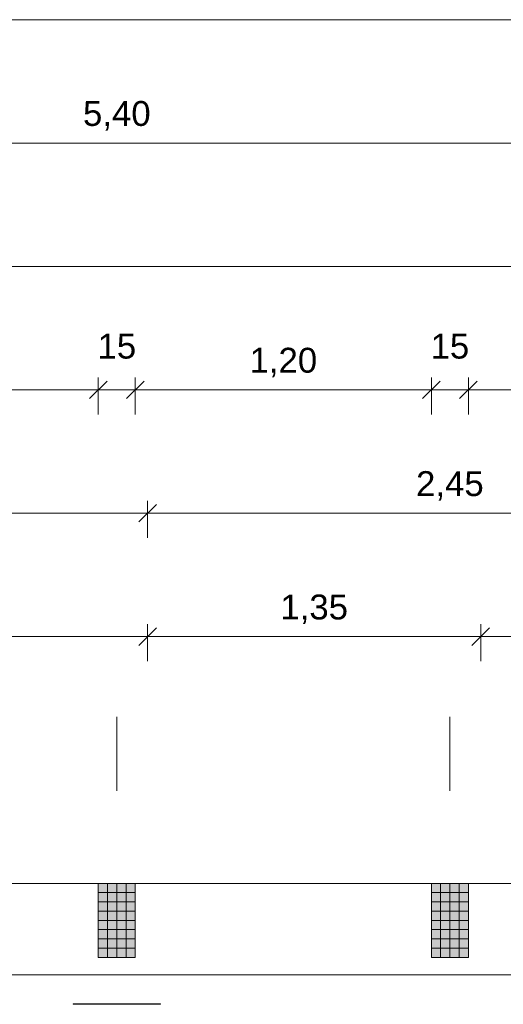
# Model space of a CAD drawing. Header units: metres. Extents: x -49 to 152, y -127 to 99.
# Tile 126 of 177: x -13.89 to -11.93, y 0.19 to 4.17. Entities that reach past the tile are written whole.
import ezdxf

# ---------------------------------------------------------------- set-up
doc = ezdxf.new("R2010")
doc.units = ezdxf.units.M
doc.header["$PDMODE"] = 1
doc.header["$PDSIZE"] = -2
doc.linetypes.add('Raster 01', pattern=[2, 1, -1])
doc.layers.get('0').update_dxf_attribs({"lineweight": 25})
for name, color, linetype, lineweight, true_color in [('014_Fassadenarbeiten-000 Aufsicht Betonfertigteile', 7, 'Continuous', 9, 0xc0c0c0), ('032_Metallarbeiten-Fenster', 7, 'Continuous', 13, 0x444444), ('AV1-Raster', 7, 'Raster 01', 9, 0xa6a6a6)]:
    doc.layers.add(name, color=color, linetype=linetype, lineweight=lineweight, true_color=true_color)
for name, color, linetype, lineweight in [('014_Fassadenarbeiten-330 Betonfertigteile vertikal', 7, 'Continuous', 9), ('_1.35m (3D)', 7, 'Continuous', 9), ('_OG 3 (2D)', 7, 'Continuous', 9), ('Bemaßung-Bemaßung', 7, 'Continuous', 9)]:
    doc.layers.add(name, color=color, linetype=linetype, lineweight=lineweight)
doc.layers.get('0').freeze()
doc.styles.add('Arial', font='arial.ttf')
doc.dimstyles.new('COE 50', dxfattribs={"dimtxt": 100.872396, "dimasz": 0.001414, "dimexe": 0.001, "dimexo": 0.01, "dimgap": 0.001, "dimtad": 1, "dimdec": 3, "dimtxsty": 'Arial', "dimblk": 'VW_SLASH-3', "dimblk1": 'VW_SLASH-3', "dimblk2": 'VW_SLASH-3', "dimcen": 0, "dimadec": 3, "dimazin": 0, "dimtfac": 0.8, "dimtdec": 3, "dimtix": 1, "dimtmove": 0, "dimatfit": 0, "dimldrblk": 'VW_SLASH-2', "dimfxl": 0.002, "dimfxlon": 1, "dimfrac": 2, "dimtolj": 1, "dimarcsym": 0})
pattern_1 = [(-90, (0, 0), (0.0375, 0), [])]
pattern_2 = [(0, (0, 0), (2e-18, -0.0375), [])]

# ---------------------------------------------------------------- blocks, each defined once
blk = doc.blocks.new('Group-4')
at = {"layer": 'AV1-Raster'}
for p, q in [((-13.5, -22.95), (-13.5, 1.35)), ((-12.15, -22.95), (-12.15, 1.35))]:
    blk.add_line(p, q, dxfattribs=at)
blk = doc.blocks.new('1.35m (3D)')
at = {"layer": 'AV1-Raster', "color": 7}
blk.add_blockref('Group-4', (0, 0), dxfattribs=at)
blk = doc.blocks.new('VW_SLASH-3')
at = {"color": 0, "linetype": 'ByBlock', "lineweight": -2, "transparency": 16777216}
blk.add_line((0, 0), (-1, 0), dxfattribs=at)
at = {"color": 0, "linetype": 'Continuous', "lineweight": 15, "transparency": 16777216, "flags": 128}
blk.add_lwpolyline([(0.5, 0.5), (-0.5, -0.5)], dxfattribs=at)
blk = doc.blocks.new('*D601')
at = {"layer": 'Bemaßung-Bemaßung', "color": 0, "lineweight": -2}
for p, q in [((-39.825, 3.075), (-39.825, 3.225)), ((0.675, 3.075), (0.675, 3.225)), ((-39.7543, 3.175), (0.6043, 3.175))]:
    blk.add_line(p, q, dxfattribs=at)
at = {"layer": 'Defpoints', "color": 0}
for p in [(0.675, 3.175), (-39.825, 0), (0.675, 0)]:
    blk.add_point(p, dxfattribs=at)
at = {"layer": 'Bemaßung-Bemaßung', "color": 0, "lineweight": -2, "xscale": 0.070693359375, "yscale": 0.070693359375, "zscale": 0.070693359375, "rotation": 180}
blk.add_blockref('VW_SLASH-3', (-39.825, 3.175), dxfattribs=at)
at = {"layer": 'Bemaßung-Bemaßung', "color": 0, "lineweight": -2, "xscale": 0.070693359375, "yscale": 0.070693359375, "zscale": 0.070693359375}
blk.add_blockref('VW_SLASH-3', (0.675, 3.175), dxfattribs=at)
at = {"layer": 'Bemaßung-Bemaßung', "color": 0, "insert": (-19.575, 3.2856), "char_height": 0.10087, "attachment_point": 5, "style": 'Arial'}
blk.add_mtext('\\A1;40,50', dxfattribs=at)
blk = doc.blocks.new('VW_SLASH-2')
at = {"color": 0, "linetype": 'ByBlock', "lineweight": -2, "transparency": 16777216}
blk.add_line((0, 0), (-1, 0), dxfattribs=at)
at = {"color": 0, "linetype": 'Continuous', "lineweight": 15, "transparency": 16777216, "flags": 128}
blk.add_lwpolyline([(0.5, 0.5), (-0.5, -0.5)], dxfattribs=at)
blk = doc.blocks.new('*D606')
at = {"layer": 'Bemaßung-Bemaßung', "color": 0, "lineweight": -2}
for p, q in [((-16.2, 3.575), (-16.2, 3.725)), ((-10.8, 3.575), (-10.8, 3.725)), ((-10.8707, 3.675), (-16.1293, 3.675))]:
    blk.add_line(p, q, dxfattribs=at)
at = {"layer": 'Defpoints', "color": 0}
for p in [(-16.2, 3.675), (-16.2, 0), (-10.8, 0)]:
    blk.add_point(p, dxfattribs=at)
at = {"layer": 'Bemaßung-Bemaßung', "color": 0, "lineweight": -2, "xscale": 0.070693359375, "yscale": 0.070693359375, "zscale": 0.070693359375, "rotation": 180}
blk.add_blockref('VW_SLASH-3', (-16.2, 3.675), dxfattribs=at)
at = {"layer": 'Bemaßung-Bemaßung', "color": 0, "lineweight": -2, "xscale": 0.070693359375, "yscale": 0.070693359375, "zscale": 0.070693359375}
blk.add_blockref('VW_SLASH-3', (-10.8, 3.675), dxfattribs=at)
at = {"layer": 'Bemaßung-Bemaßung', "color": 0, "insert": (-13.5, 3.7856), "char_height": 0.10087, "attachment_point": 5, "style": 'Arial'}
blk.add_mtext('\\A1;5,40', dxfattribs=at)
blk = doc.blocks.new('*D609')
at = {"layer": 'Bemaßung-Bemaßung', "color": 0, "lineweight": -2}
for p, q in [((-39.15, 4.075), (-39.15, 4.225)), ((0, 4.075), (0, 4.225)), ((-39.0793, 4.175), (-0.0707, 4.175))]:
    blk.add_line(p, q, dxfattribs=at)
at = {"layer": 'Defpoints', "color": 0}
for p in [(0, 4.175), (-39.15, 0), (0, 0)]:
    blk.add_point(p, dxfattribs=at)
at = {"layer": 'Bemaßung-Bemaßung', "color": 0, "lineweight": -2, "xscale": 0.070693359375, "yscale": 0.070693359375, "zscale": 0.070693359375, "rotation": 180}
blk.add_blockref('VW_SLASH-3', (-39.15, 4.175), dxfattribs=at)
at = {"layer": 'Bemaßung-Bemaßung', "color": 0, "lineweight": -2, "xscale": 0.070693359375, "yscale": 0.070693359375, "zscale": 0.070693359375}
blk.add_blockref('VW_SLASH-3', (0, 4.175), dxfattribs=at)
at = {"layer": 'Bemaßung-Bemaßung', "color": 0, "insert": (-19.575, 4.3159), "char_height": 0.15131, "attachment_point": 5, "style": 'Arial'}
blk.add_mtext('\\A1;39,15', dxfattribs=at)
blk = doc.blocks.new('*D629')
at = {"layer": 'Bemaßung-Bemaßung', "color": 0, "linetype": 'Continuous', "lineweight": -2}
for p, q in [((-12.075, 2.575), (-12.075, 2.725)), ((-10.875, 2.575), (-10.875, 2.725)), ((-12.0043, 2.675), (-10.9457, 2.675))]:
    blk.add_line(p, q, dxfattribs=at)
at = {"layer": 'Defpoints', "color": 0}
for p in [(-10.875, 2.675), (-12.075, 0.675), (-10.875, 0.675)]:
    blk.add_point(p, dxfattribs=at)
at = {"layer": 'Bemaßung-Bemaßung', "color": 0, "lineweight": -2, "xscale": 0.070693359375, "yscale": 0.070693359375, "zscale": 0.070693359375, "rotation": 180}
blk.add_blockref('VW_SLASH-3', (-12.075, 2.675), dxfattribs=at)
at = {"layer": 'Bemaßung-Bemaßung', "color": 0, "lineweight": -2, "xscale": 0.070693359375, "yscale": 0.070693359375, "zscale": 0.070693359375}
blk.add_blockref('VW_SLASH-3', (-10.875, 2.675), dxfattribs=at)
at = {"layer": 'Bemaßung-Bemaßung', "color": 0, "insert": (-11.475, 2.7856), "char_height": 0.10087, "attachment_point": 5, "style": 'Arial'}
blk.add_mtext('\\A1;1,20', dxfattribs=at)
blk = doc.blocks.new('*D630')
at = {"layer": 'Bemaßung-Bemaßung', "color": 0, "linetype": 'Continuous', "lineweight": -2}
for p, q in [((-12.225, 2.575), (-12.225, 2.725)), ((-12.075, 2.575), (-12.075, 2.725)), ((-12.2957, 2.675), (-12.3664, 2.675)), ((-12.225, 2.675), (-12.075, 2.675)), ((-12.0043, 2.675), (-11.9336, 2.675))]:
    blk.add_line(p, q, dxfattribs=at)
at = {"layer": 'Defpoints', "color": 0}
for p in [(-12.075, 2.675), (-12.225, 0.675), (-12.075, 0.675)]:
    blk.add_point(p, dxfattribs=at)
at = {"layer": 'Bemaßung-Bemaßung', "color": 0, "lineweight": -2, "xscale": 0.070693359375, "yscale": 0.070693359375, "zscale": 0.070693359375}
blk.add_blockref('VW_SLASH-3', (-12.225, 2.675), dxfattribs=at)
at = {"layer": 'Bemaßung-Bemaßung', "color": 0, "lineweight": -2, "xscale": 0.070693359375, "yscale": 0.070693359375, "zscale": 0.070693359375, "rotation": 180}
blk.add_blockref('VW_SLASH-3', (-12.075, 2.675), dxfattribs=at)
at = {"layer": 'Bemaßung-Bemaßung', "color": 0, "insert": (-12.15, 2.8515), "char_height": 0.10087, "attachment_point": 5, "style": 'Arial'}
blk.add_mtext('\\A1;15', dxfattribs=at)
blk = doc.blocks.new('*D631')
at = {"layer": 'Bemaßung-Bemaßung', "color": 0, "linetype": 'Continuous', "lineweight": -2}
for p, q in [((-13.425, 2.575), (-13.425, 2.725)), ((-12.225, 2.575), (-12.225, 2.725)), ((-13.3543, 2.675), (-12.2957, 2.675))]:
    blk.add_line(p, q, dxfattribs=at)
at = {"layer": 'Defpoints', "color": 0}
for p in [(-12.225, 2.675), (-13.425, 0.675), (-12.225, 0.675)]:
    blk.add_point(p, dxfattribs=at)
at = {"layer": 'Bemaßung-Bemaßung', "color": 0, "lineweight": -2, "xscale": 0.070693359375, "yscale": 0.070693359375, "zscale": 0.070693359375, "rotation": 180}
blk.add_blockref('VW_SLASH-3', (-13.425, 2.675), dxfattribs=at)
at = {"layer": 'Bemaßung-Bemaßung', "color": 0, "lineweight": -2, "xscale": 0.070693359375, "yscale": 0.070693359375, "zscale": 0.070693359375}
blk.add_blockref('VW_SLASH-3', (-12.225, 2.675), dxfattribs=at)
at = {"layer": 'Bemaßung-Bemaßung', "color": 0, "insert": (-12.825, 2.7856), "char_height": 0.10087, "attachment_point": 5, "style": 'Arial'}
blk.add_mtext('\\A1;1,20', dxfattribs=at)
blk = doc.blocks.new('*D632')
at = {"layer": 'Bemaßung-Bemaßung', "color": 0, "linetype": 'Continuous', "lineweight": -2}
for p, q in [((-13.575, 2.575), (-13.575, 2.725)), ((-13.425, 2.575), (-13.425, 2.725)), ((-13.6457, 2.675), (-13.7164, 2.675)), ((-13.575, 2.675), (-13.425, 2.675)), ((-13.3543, 2.675), (-13.2836, 2.675))]:
    blk.add_line(p, q, dxfattribs=at)
at = {"layer": 'Defpoints', "color": 0}
for p in [(-13.425, 2.675), (-13.575, 0.675), (-13.425, 0.675)]:
    blk.add_point(p, dxfattribs=at)
at = {"layer": 'Bemaßung-Bemaßung', "color": 0, "lineweight": -2, "xscale": 0.070693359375, "yscale": 0.070693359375, "zscale": 0.070693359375}
blk.add_blockref('VW_SLASH-3', (-13.575, 2.675), dxfattribs=at)
at = {"layer": 'Bemaßung-Bemaßung', "color": 0, "lineweight": -2, "xscale": 0.070693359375, "yscale": 0.070693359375, "zscale": 0.070693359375, "rotation": 180}
blk.add_blockref('VW_SLASH-3', (-13.425, 2.675), dxfattribs=at)
at = {"layer": 'Bemaßung-Bemaßung', "color": 0, "insert": (-13.5, 2.8515), "char_height": 0.10087, "attachment_point": 5, "style": 'Arial'}
blk.add_mtext('\\A1;15', dxfattribs=at)
blk = doc.blocks.new('*D633')
at = {"layer": 'Bemaßung-Bemaßung', "color": 0, "linetype": 'Continuous', "lineweight": -2}
for p, q in [((-16.125, 2.575), (-16.125, 2.725)), ((-13.575, 2.575), (-13.575, 2.725)), ((-16.0543, 2.675), (-13.6457, 2.675))]:
    blk.add_line(p, q, dxfattribs=at)
at = {"layer": 'Defpoints', "color": 0}
for p in [(-13.575, 2.675), (-16.125, 0.675), (-13.575, 0.675)]:
    blk.add_point(p, dxfattribs=at)
at = {"layer": 'Bemaßung-Bemaßung', "color": 0, "lineweight": -2, "xscale": 0.070693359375, "yscale": 0.070693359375, "zscale": 0.070693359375, "rotation": 180}
blk.add_blockref('VW_SLASH-3', (-16.125, 2.675), dxfattribs=at)
at = {"layer": 'Bemaßung-Bemaßung', "color": 0, "lineweight": -2, "xscale": 0.070693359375, "yscale": 0.070693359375, "zscale": 0.070693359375}
blk.add_blockref('VW_SLASH-3', (-13.575, 2.675), dxfattribs=at)
at = {"layer": 'Bemaßung-Bemaßung', "color": 0, "insert": (-14.85, 2.7856), "char_height": 0.10087, "attachment_point": 5, "style": 'Arial'}
blk.add_mtext('\\A1;2,55', dxfattribs=at)
blk = doc.blocks.new('*D675')
at = {"layer": 'Bemaßung-Bemaßung', "color": 0, "lineweight": -2}
for p, q in [((-16.075, 2.075), (-16.075, 2.225)), ((-13.375, 2.075), (-13.375, 2.225)), ((-13.4457, 2.175), (-16.0043, 2.175))]:
    blk.add_line(p, q, dxfattribs=at)
at = {"layer": 'Defpoints', "color": 0}
for p in [(-16.075, 2.175), (-16.075, -0.125), (-13.375, -0.125)]:
    blk.add_point(p, dxfattribs=at)
at = {"layer": 'Bemaßung-Bemaßung', "color": 0, "lineweight": -2, "xscale": 0.070693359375, "yscale": 0.070693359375, "zscale": 0.070693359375, "rotation": 180}
blk.add_blockref('VW_SLASH-3', (-16.075, 2.175), dxfattribs=at)
at = {"layer": 'Bemaßung-Bemaßung', "color": 0, "lineweight": -2, "xscale": 0.070693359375, "yscale": 0.070693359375, "zscale": 0.070693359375}
blk.add_blockref('VW_SLASH-3', (-13.375, 2.175), dxfattribs=at)
at = {"layer": 'Bemaßung-Bemaßung', "color": 0, "insert": (-14.725, 2.2856), "char_height": 0.10087, "attachment_point": 5, "style": 'Arial'}
blk.add_mtext('\\A1;2,70', dxfattribs=at)
blk = doc.blocks.new('*D676')
at = {"layer": 'Bemaßung-Bemaßung', "color": 0, "lineweight": -2}
for p, q in [((-13.375, 2.075), (-13.375, 2.225)), ((-10.925, 2.075), (-10.925, 2.225)), ((-10.9957, 2.175), (-13.3043, 2.175))]:
    blk.add_line(p, q, dxfattribs=at)
at = {"layer": 'Defpoints', "color": 0}
for p in [(-13.375, 2.175), (-13.375, -0.125), (-10.925, -0.125)]:
    blk.add_point(p, dxfattribs=at)
at = {"layer": 'Bemaßung-Bemaßung', "color": 0, "lineweight": -2, "xscale": 0.070693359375, "yscale": 0.070693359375, "zscale": 0.070693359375, "rotation": 180}
blk.add_blockref('VW_SLASH-3', (-13.375, 2.175), dxfattribs=at)
at = {"layer": 'Bemaßung-Bemaßung', "color": 0, "lineweight": -2, "xscale": 0.070693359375, "yscale": 0.070693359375, "zscale": 0.070693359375}
blk.add_blockref('VW_SLASH-3', (-10.925, 2.175), dxfattribs=at)
at = {"layer": 'Bemaßung-Bemaßung', "color": 0, "insert": (-12.15, 2.2856), "char_height": 0.10087, "attachment_point": 5, "style": 'Arial'}
blk.add_mtext('\\A1;2,45', dxfattribs=at)
blk = doc.blocks.new('*D775')
at = {"layer": 'Bemaßung-Bemaßung', "color": 0, "linetype": 'Continuous', "lineweight": -2}
for p, q in [((-14.975, 1.575), (-14.975, 1.725)), ((-13.375, 1.575), (-13.375, 1.725)), ((-13.4457, 1.675), (-14.9043, 1.675))]:
    blk.add_line(p, q, dxfattribs=at)
at = {"layer": 'Defpoints', "color": 0}
for p in [(-14.975, 1.675), (-13.375, -0.125), (-14.975, -3.375)]:
    blk.add_point(p, dxfattribs=at)
at = {"layer": 'Bemaßung-Bemaßung', "color": 0, "lineweight": -2, "xscale": 0.070693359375, "yscale": 0.070693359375, "zscale": 0.070693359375, "rotation": 180}
blk.add_blockref('VW_SLASH-3', (-14.975, 1.675), dxfattribs=at)
at = {"layer": 'Bemaßung-Bemaßung', "color": 0, "lineweight": -2, "xscale": 0.070693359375, "yscale": 0.070693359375, "zscale": 0.070693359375}
blk.add_blockref('VW_SLASH-3', (-13.375, 1.675), dxfattribs=at)
at = {"layer": 'Bemaßung-Bemaßung', "color": 0, "insert": (-14.175, 1.7856), "char_height": 0.10087, "attachment_point": 5, "style": 'Arial'}
blk.add_mtext('\\A1;1,60', dxfattribs=at)
blk = doc.blocks.new('*D776')
at = {"layer": 'Bemaßung-Bemaßung', "color": 0, "linetype": 'Continuous', "lineweight": -2}
for p, q in [((-13.375, 1.575), (-13.375, 1.725)), ((-12.025, 1.575), (-12.025, 1.725)), ((-12.0957, 1.675), (-13.3043, 1.675))]:
    blk.add_line(p, q, dxfattribs=at)
at = {"layer": 'Defpoints', "color": 0}
for p in [(-13.375, 1.675), (-13.375, -0.125), (-12.025, -3.375)]:
    blk.add_point(p, dxfattribs=at)
at = {"layer": 'Bemaßung-Bemaßung', "color": 0, "lineweight": -2, "xscale": 0.070693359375, "yscale": 0.070693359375, "zscale": 0.070693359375, "rotation": 180}
blk.add_blockref('VW_SLASH-3', (-13.375, 1.675), dxfattribs=at)
at = {"layer": 'Bemaßung-Bemaßung', "color": 0, "lineweight": -2, "xscale": 0.070693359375, "yscale": 0.070693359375, "zscale": 0.070693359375}
blk.add_blockref('VW_SLASH-3', (-12.025, 1.675), dxfattribs=at)
at = {"layer": 'Bemaßung-Bemaßung', "color": 0, "insert": (-12.7, 1.7856), "char_height": 0.10087, "attachment_point": 5, "style": 'Arial'}
blk.add_mtext('\\A1;1,35', dxfattribs=at)
blk = doc.blocks.new('*D777')
at = {"layer": 'Bemaßung-Bemaßung', "color": 0, "linetype": 'Continuous', "lineweight": -2}
for p, q in [((-12.025, 1.575), (-12.025, 1.725)), ((-10.925, 1.575), (-10.925, 1.725)), ((-10.9957, 1.675), (-11.9543, 1.675))]:
    blk.add_line(p, q, dxfattribs=at)
at = {"layer": 'Defpoints', "color": 0}
for p in [(-12.025, 1.675), (-10.925, -0.125), (-12.025, -3.375)]:
    blk.add_point(p, dxfattribs=at)
at = {"layer": 'Bemaßung-Bemaßung', "color": 0, "lineweight": -2, "xscale": 0.070693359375, "yscale": 0.070693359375, "zscale": 0.070693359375, "rotation": 180}
blk.add_blockref('VW_SLASH-3', (-12.025, 1.675), dxfattribs=at)
at = {"layer": 'Bemaßung-Bemaßung', "color": 0, "lineweight": -2, "xscale": 0.070693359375, "yscale": 0.070693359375, "zscale": 0.070693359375}
blk.add_blockref('VW_SLASH-3', (-10.925, 1.675), dxfattribs=at)
at = {"layer": 'Bemaßung-Bemaßung', "color": 0, "insert": (-11.475, 1.7856), "char_height": 0.10087, "attachment_point": 5, "style": 'Arial'}
blk.add_mtext('\\A1;1,10', dxfattribs=at)
blk = doc.blocks.new('OG 3 (2D)')
at = {"layer": '014_Fassadenarbeiten-330 Betonfertigteile vertikal', "linetype": 'Continuous', "lineweight": 0}
for points in [[(-13.575, 0.675), (-13.425, 0.675), (-13.425, 0.375), (-13.575, 0.375)], [(-12.225, 0.675), (-12.075, 0.675), (-12.075, 0.375), (-12.225, 0.375)]]:
    blk.add_hatch(color=9, dxfattribs=at).paths.add_polyline_path(points)
at = {"layer": '014_Fassadenarbeiten-330 Betonfertigteile vertikal', "linetype": 'Continuous', "lineweight": 9}
h = blk.add_hatch(dxfattribs=at)
h.set_pattern_fill('Stahlbetonfertigteil-1', color=8, style=0, pattern_type=2)
h.set_pattern_definition(pattern_1)
h.paths.add_polyline_path([(-13.575, 0.675), (-13.425, 0.675), (-13.425, 0.375), (-13.575, 0.375)])
at = {"layer": '014_Fassadenarbeiten-330 Betonfertigteile vertikal', "linetype": 'Continuous', "lineweight": 13}
h = blk.add_hatch(dxfattribs=at)
h.set_pattern_fill('Stahlbetonfertigteil', color=8, style=0, pattern_type=2)
h.set_pattern_definition(pattern_2)
h.paths.add_polyline_path([(-13.575, 0.675), (-13.425, 0.675), (-13.425, 0.375), (-13.575, 0.375)])
at = {"layer": '014_Fassadenarbeiten-330 Betonfertigteile vertikal', "linetype": 'Continuous', "lineweight": 9}
h = blk.add_hatch(dxfattribs=at)
h.set_pattern_fill('Stahlbetonfertigteil-1', color=8, style=0, pattern_type=2)
h.set_pattern_definition(pattern_1)
h.paths.add_polyline_path([(-12.225, 0.675), (-12.075, 0.675), (-12.075, 0.375), (-12.225, 0.375)])
at = {"layer": '014_Fassadenarbeiten-330 Betonfertigteile vertikal', "linetype": 'Continuous', "lineweight": 13}
h = blk.add_hatch(dxfattribs=at)
h.set_pattern_fill('Stahlbetonfertigteil', color=8, style=0, pattern_type=2)
h.set_pattern_definition(pattern_2)
h.paths.add_polyline_path([(-12.225, 0.675), (-12.075, 0.675), (-12.075, 0.375), (-12.225, 0.375)])
at = {"layer": '032_Metallarbeiten-Fenster', "linetype": 'Continuous', "lineweight": 0, "transparency": 33554687}
blk.add_hatch(color=181, dxfattribs=at).paths.add_polyline_path([(-13.3231, 0.185), (-13.6769, 0.185), (-13.6769, 0.187), (-13.3231, 0.187)])
at = {"layer": '014_Fassadenarbeiten-000 Aufsicht Betonfertigteile', "flags": 128}
blk.add_lwpolyline([(-39.455, 0.305), (0.305, 0.305), (0.675, 0.675), (-39.825, 0.675)], close=True, dxfattribs=at)
at = {"layer": '014_Fassadenarbeiten-330 Betonfertigteile vertikal', "flags": 128}
for points in [[(-13.575, 0.675), (-13.425, 0.675), (-13.425, 0.375), (-13.575, 0.375)], [(-12.225, 0.675), (-12.075, 0.675), (-12.075, 0.375), (-12.225, 0.375)]]:
    blk.add_lwpolyline(points, close=True, dxfattribs=at)
at = {"layer": '032_Metallarbeiten-Fenster', "color": 7, "linetype": 'Continuous', "lineweight": 9, "transparency": 33554687, "flags": 128}
blk.add_lwpolyline([(-13.3231, 0.185), (-13.6769, 0.185), (-13.6769, 0.187), (-13.3231, 0.187)], close=True, dxfattribs=at)
at = {"layer": 'Bemaßung-Bemaßung', "color": 1}
dim = blk.add_linear_dim(base=(0, 4.175), p1=(-39.15, 0), p2=(0, 0), text='39,15', dimstyle='COE 50', override={"dimtxt": 0.151309, "dimasz": 0.070693, "dimexe": 0.05, "dimgap": 0.05, "dimpost": '<>', "dimtxsty": 'Arial', "dimtmove": 2, "dimfxl": 0.1}, dxfattribs=at)
dim.commit()
dim.dimension.update_dxf_attribs({"geometry": '*D609', "text_midpoint": (-19.575, 4.3159)})
dim = blk.add_aligned_dim(p1=(-10.8, 0), p2=(-16.2, 0), distance=-3.675, text='5,40', dimstyle='COE 50', override={"dimtxt": 0.100872, "dimasz": 0.070693, "dimexe": 0.05, "dimgap": 0.05, "dimpost": '<>', "dimtxsty": 'Arial', "dimtmove": 2, "dimfxl": 0.1}, dxfattribs=at)
dim.commit()
dim.dimension.update_dxf_attribs({"geometry": '*D606', "text_midpoint": (-13.5, 3.7856)})
at = {"layer": 'Bemaßung-Bemaßung'}
for base, p1, p2, text, picture, middle in [((0.675, 3.175), (-39.825, 0), (0.675, 0), '40,50', '*D601', (-19.575, 3.2856)), ((-16.075, 2.175), (-13.375, -0.125), (-16.075, -0.125), '2,70', '*D675', (-14.725, 2.2856)), ((-13.375, 2.175), (-10.925, -0.125), (-13.375, -0.125), '2,45', '*D676', (-12.15, 2.2856))]:
    dim = blk.add_linear_dim(base=base, p1=p1, p2=p2, text=text, dimstyle='COE 50', override={"dimtxt": 0.100872, "dimasz": 0.070693, "dimexe": 0.05, "dimgap": 0.05, "dimpost": '<>', "dimtxsty": 'Arial', "dimtmove": 2, "dimfxl": 0.1}, dxfattribs=at)
    dim.commit()
    dim.dimension.update_dxf_attribs({"geometry": picture, "text_midpoint": middle})
at = {"layer": 'Bemaßung-Bemaßung', "linetype": 'Continuous'}
for base, p1, p2, text, override, picture, middle in [((-13.425, 2.675), (-13.575, 0.675), (-13.425, 0.675), '15', {"dimtxt": 0.100872, "dimasz": 0.070693, "dimexe": 0.05, "dimgap": 0.05, "dimpost": '<>', "dimtxsty": 'Arial', "dimtix": 0, "dimtmove": 2, "dimfxl": 0.1}, '*D632', (-13.5, 2.8515)), ((-12.075, 2.675), (-12.225, 0.675), (-12.075, 0.675), '15', {"dimtxt": 0.100872, "dimasz": 0.070693, "dimexe": 0.05, "dimgap": 0.05, "dimpost": '<>', "dimtxsty": 'Arial', "dimtix": 0, "dimtmove": 2, "dimfxl": 0.1}, '*D630', (-12.15, 2.8515)), ((-13.575, 2.675), (-16.125, 0.675), (-13.575, 0.675), '2,55', {"dimtxt": 0.100872, "dimasz": 0.070693, "dimexe": 0.05, "dimgap": 0.05, "dimpost": '<>', "dimtxsty": 'Arial', "dimtmove": 2, "dimfxl": 0.1}, '*D633', (-14.85, 2.7856)), ((-12.225, 2.675), (-13.425, 0.675), (-12.225, 0.675), '1,20', {"dimtxt": 0.100872, "dimasz": 0.070693, "dimexe": 0.05, "dimgap": 0.05, "dimpost": '<>', "dimtxsty": 'Arial', "dimtmove": 2, "dimfxl": 0.1}, '*D631', (-12.825, 2.7856)), ((-10.875, 2.675), (-12.075, 0.675), (-10.875, 0.675), '1,20', {"dimtxt": 0.100872, "dimasz": 0.070693, "dimexe": 0.05, "dimgap": 0.05, "dimpost": '<>', "dimtxsty": 'Arial', "dimtmove": 2, "dimfxl": 0.1}, '*D629', (-11.475, 2.7856)), ((-14.975, 1.675), (-13.375, -0.125), (-14.975, -3.375), '1,60', {"dimtxt": 0.100872, "dimasz": 0.070693, "dimexe": 0.05, "dimgap": 0.05, "dimpost": '<>', "dimtxsty": 'Arial', "dimtmove": 2, "dimfxl": 0.1}, '*D775', (-14.175, 1.7856)), ((-13.375, 1.675), (-12.025, -3.375), (-13.375, -0.125), '1,35', {"dimtxt": 0.100872, "dimasz": 0.070693, "dimexe": 0.05, "dimgap": 0.05, "dimpost": '<>', "dimtxsty": 'Arial', "dimtmove": 2, "dimfxl": 0.1}, '*D776', (-12.7, 1.7856)), ((-12.025, 1.675), (-10.925, -0.125), (-12.025, -3.375), '1,10', {"dimtxt": 0.100872, "dimasz": 0.070693, "dimexe": 0.05, "dimgap": 0.05, "dimpost": '<>', "dimtxsty": 'Arial', "dimtmove": 2, "dimfxl": 0.1}, '*D777', (-11.475, 1.7856))]:
    dim = blk.add_linear_dim(base=base, p1=p1, p2=p2, text=text, dimstyle='COE 50', override=override, dxfattribs=at)
    dim.commit()
    dim.dimension.update_dxf_attribs({"geometry": picture, "text_midpoint": middle})

msp = doc.modelspace()

# ---------------------------------------------------------------- block references
at = {"layer": '_1.35m (3D)'}
msp.add_blockref('1.35m (3D)', (0, 0), dxfattribs=at)

# ---------------------------------------------------------------- next in the draw order: block references
at = {"layer": '_OG 3 (2D)'}
msp.add_blockref('OG 3 (2D)', (0, 0), dxfattribs=at)

doc.saveas('drawing.dxf')
